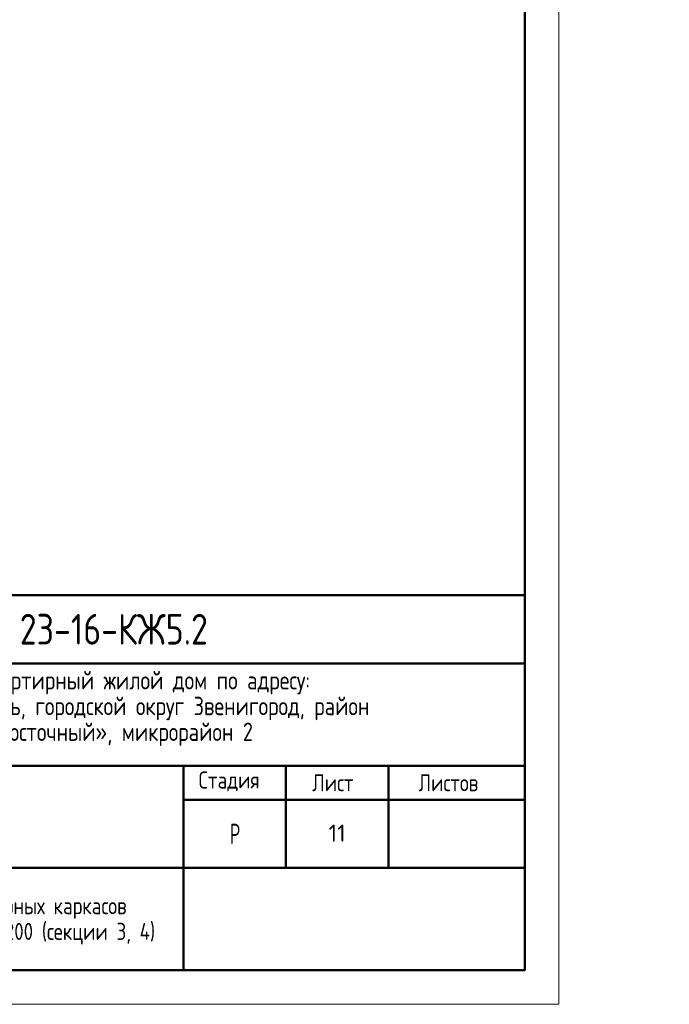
# Model space of a CAD drawing. Header units: millimetres. Extents: x 0 to 43617, y 0 to 59400.
# Tile 10 of 29: x 34098 to 43617, y 0 to 14442. Entities that reach past the tile are written whole.
import ezdxf

# ---------------------------------------------------------------- set-up
doc = ezdxf.new("R2010")
doc.units = ezdxf.units.MM
doc.layers.add('Standard', color=7, linetype='Continuous', lineweight=25)
doc.styles.add('GOST 2.304-81', font='txt')
doc.styles.add('ISOCPEUR', font='txt')

msp = doc.modelspace()

# ---------------------------------------------------------------- linework, layer by layer
at = {"layer": 'Standard', "color": 7, "linetype": 'Continuous', "lineweight": 50, "transparency": 33554687}
for p, q in [((23000, 6000), (41500, 6000)), ((29500, 5000), (41500, 5000)), ((29500, 3500), (41500, 3500)), ((36500, 2000), (36500, 3500)), ((38000, 2000), (38000, 3500)), ((39500, 2000), (39500, 3500)), ((36500, 3000), (41500, 3000)), ((29500, 2000), (41500, 2000)), ((36500, 500), (36500, 2000)), ((36500, 500), (36500, 2000))]:
    msp.add_line(p, q, dxfattribs=at)
at = {"layer": 'Standard', "color": 7, "linetype": 'Continuous', "lineweight": 25, "transparency": 33554687}
for p, q in [((41500, 500), (41500, 6000)), ((23000, 500), (41500, 500)), ((23000, 500), (41500, 500)), ((23000, 500), (41500, 500))]:
    msp.add_line(p, q, dxfattribs=at)
at = {"layer": 'Standard', "color": 7, "linetype": 'Continuous', "lineweight": 13, "transparency": 33554687}
msp.add_lwpolyline([(0, 0), (42000, 0), (42000, 59400), (0, 59400), (0, 0)], close=True, dxfattribs=at)
msp.add_lwpolyline([(42000, 59400), (0, 59400), (0, 0), (42000, 0), (42000, 59400)], dxfattribs=at)
at = {"layer": 'Standard', "color": 7, "linetype": 'Continuous', "lineweight": 50, "transparency": 33554687}
msp.add_lwpolyline([(2000, 58900), (41500, 58900), (41500, 500), (2000, 500), (2000, 58900)], close=True, dxfattribs=at)
at = {"layer": 'Standard', "color": 7, "linetype": 'Continuous', "lineweight": 25, "transparency": 33554687}
msp.add_lwpolyline([(41500, 6000), (23000, 6000), (23000, 500), (41500, 500), (41500, 6000)], dxfattribs=at)

# ---------------------------------------------------------------- texts
at = {"layer": 'Standard', "color": 7, "linetype": 'Continuous', "lineweight": 50, "transparency": 33554687, "insert": (34098, 5275), "char_height": 450, "width": 3038.67, "attachment_point": 7, "style": 'GOST 2.304-81'}
msp.add_mtext('23-16-КЖ5.2', dxfattribs=at)
at = {"layer": 'Standard', "color": 7, "linetype": 'Continuous', "lineweight": 25, "transparency": 33554687, "attachment_point": 7, "style": 'GOST 2.304-81'}
for s, insert, char_height, width in [('Многоквартирный\\~жилой\\~дом\\~по\\~адресу:\\~', (32710, 4545), 270, 5717.08), ('Московская\\~область,\\~городской\\~округ\\~Звенигород,\\~район\\~', (31504, 4167), 270, 8136.21), ('«Восточный»,\\~микрорайон\\~2', (33597, 3789), 270, 3952.83), ('Стадия', (36721, 3125), 250, 1031.12), ('Лист', (38384, 3125), 250, 782.23), ('Листов', (39943, 3125), 250, 1066.51), ('Корпус\\~2', (32388, 2610), 270, 1362.88), ('\\W0.77;Р', (37177, 2350), 300, 262.92)]:
    msp.add_mtext(s, dxfattribs=dict(at, insert=insert, char_height=char_height, width=width))
at = {"layer": 'Standard', "color": 7, "linetype": 'Continuous', "lineweight": 13, "transparency": 33554687, "insert": (38750, 2510), "char_height": 250, "width": 328.12, "attachment_point": 5, "style": 'ISOCPEUR'}
msp.add_mtext('\\A1;{\\fISOCPEUR|i0|b0;\\H250.000000;\\W1.000000;\\C7;11}\\P', dxfattribs=at)
at = {"layer": 'Standard', "color": 7, "linetype": 'Continuous', "lineweight": 25, "transparency": 33554687, "insert": (33000, 1571), "char_height": 250, "width": 7616.88, "attachment_point": 2, "line_spacing_factor": 0.903614}
msp.add_mtext('\\A1;{\\fGOST 2.304-81|i0|b0;\\H250.000000;\\W1.000000;\\C7;Схема расположения арматурных каркасов}\\P{\\fGOST 2.304-81|i0|b0;\\H250.000000;\\W1.000000;\\C7;плиты перекрытия на отм. +3.200 (секции 3, 4)}\\P', dxfattribs=at)

doc.saveas('drawing.dxf')
